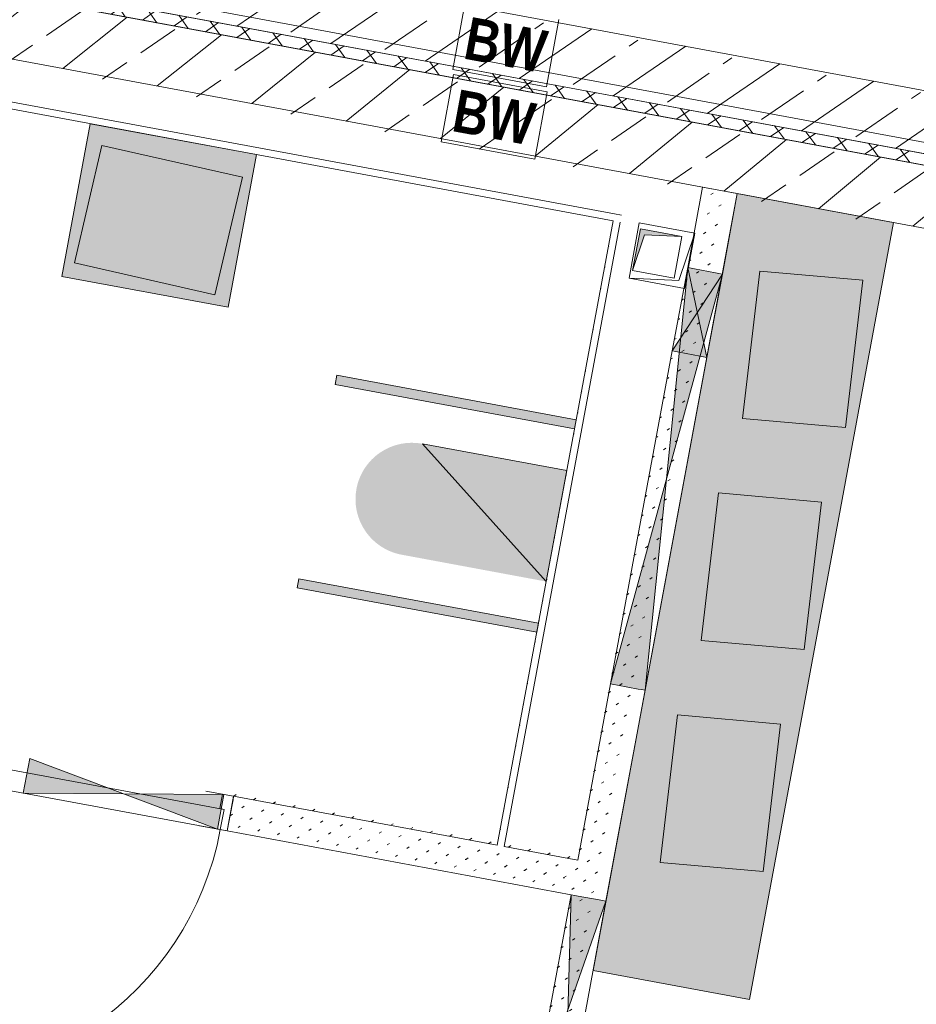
# Model space of a CAD drawing. Header units: metres. Extents: x 32353251 to 32353583, y 5707748 to 5708004.
# Tile 101 of 164: x 32353386.09 to 32353389.27, y 5707919.25 to 5707922.74. Entities that reach past the tile are written whole.
import ezdxf

# ---------------------------------------------------------------- set-up
doc = ezdxf.new("R2010")
doc.units = ezdxf.units.M
doc.header["$LTSCALE"] = 0.75
doc.linetypes.add('10417023$0$#9_Achse', pattern=[1.6, 0.00254, -1.59746])
doc.layers.get('0').update_dxf_attribs({"linetype": 'CONTINUOUS'})
for name, color, linetype, lineweight in [('10417023$0$#9_002_GES I Übersicht Erdgeschoss_1_101_Wand Aussen.A', 7, 'CONTINUOUS', 25), ('10417023$0$#9_002_GES I Übersicht Erdgeschoss_1_303_Sanitäre.A', 7, 'CONTINUOUS', 25), ('10417023$0$#9_002_GES I Übersicht Erdgeschoss_1_607b_Brandschutz 1_100', 7, 'CONTINUOUS', 25), ('10417023$0$#9_002_GES I Übersicht Erdgeschoss_1_Neubau_101_Wand Aussen.A', 7, 'CONTINUOUS', 25), ('10417023$0$#9_002_GES I Übersicht Erdgeschoss_1_Neubau_102_Wand Innen.A', 7, 'CONTINUOUS', 25), ('10417023$0$#9_002_GES I Übersicht Erdgeschoss_1_Neubau_104_Decken.A', 7, 'CONTINUOUS', 25), ('10417023$0$#9_002_GES I Übersicht Erdgeschoss_1_Neubau_202_Innenwandbekleidun', 7, 'CONTINUOUS', 25), ('10417023$0$#9_002_GES I Übersicht Erdgeschoss_1_Neubau_210_Wärmedämmung', 7, 'CONTINUOUS', 25), ('10417023$0$#9_002_GES I Übersicht Erdgeschoss_1_Neubau_303_Sanitäre.A', 7, 'CONTINUOUS', 25), ('10417023$0$Keine', 7, 'CONTINUOUS', 13)]:
    doc.layers.add(name, color=color, linetype=linetype, lineweight=lineweight)
doc.styles.add('10417023$0$Arial Narrow (bold)', font='ARIALNB.TTF')
pattern_1 = [(0, (0, 0), (0, 0.075), [0.009999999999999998, -0.06500000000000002])]
pattern_2 = [(44.99999999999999, (0, 0), (-0.1697056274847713, 0.1697056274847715), []), (44.99999999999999, (-0.08485281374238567, 0.08485281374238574), (-0.1697056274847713, 0.1697056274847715), [0.18, -0.05999999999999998])]
pattern_3 = [(45, (0, 0), (-0.03535533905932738, 0.03535533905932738), [0.01, -0.03999999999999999])]

# ---------------------------------------------------------------- blocks, each defined once
blk = doc.blocks.new('10417023$0$#9_MKO_LP5_ARC_GES_UP_00_002_P_G_modell (3D)')
at = {"layer": '10417023$0$#9_002_GES I Übersicht Erdgeschoss_1_101_Wand Aussen.A', "linetype": 'Continuous', "lineweight": 5, "true_color": 0xff0000}
h = blk.add_hatch(dxfattribs=at)
h.set_pattern_fill('#9_DÄMMUNG__HART_1_0001', color=1, style=0, pattern_type=2)
h.set_pattern_definition([(44.99999999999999, (0, 0), (-0.05656854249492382, 0.05656854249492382), []), (135.0000000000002, (0, 0), (0.05656854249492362, 0.056568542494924), [])])
h.paths.add_polyline_path([(-32353454.47117382, -5707790.519532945), (-32353477.474228, -5707790.519532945), (-32353477.474228, -5707790.55957689), (-32353469.004228, -5707790.55957689), (-32353469.004228, -5707810.39957689), (-32353468.96423227, -5707810.39957689), (-32353468.96423227, -5707790.55957689), (-32353454.47117382, -5707790.55957689)])
at = {"layer": '10417023$0$#9_002_GES I Übersicht Erdgeschoss_1_303_Sanitäre.A', "linetype": 'Continuous', "lineweight": 0, "true_color": 0xff0000}
h = blk.add_hatch(color=1, dxfattribs=at)
edge = h.paths.add_edge_path()
edge.add_line((-32353456.2563422, -5707790.999616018), (-32353456.5860113, -5707790.999631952))
edge.add_arc((-32353456.58600962, -5707791.034631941), 0.03499998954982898, 90.00274768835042, 180.0027867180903)
edge.add_line((-32353456.62100961, -5707791.034633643), (-32353456.62098593, -5707791.524633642))
edge.add_arc((-32353456.58598597, -5707791.524631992), 0.03499995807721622, 180.0027008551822, 270.0028413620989)
edge.add_line((-32353456.58598423, -5707791.55963195), (-32353456.25631513, -5707791.559616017))
edge.add_arc((-32353456.25631681, -5707791.524616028), 0.03499998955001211, 270.0027539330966, 360.0027851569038)
edge.add_line((-32353456.22131683, -5707791.524614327), (-32353456.22134051, -5707791.034614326))
edge.add_arc((-32353456.25634047, -5707791.034615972), 0.03499995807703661, 0.00269461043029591, 90.00283511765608)
h = blk.add_hatch(color=1, dxfattribs=at)
edge = h.paths.add_edge_path()
edge.add_arc((-32353458.99424341, -5707791.449648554), 0.02, 180, 270)
edge.add_line((-32353458.99424341, -5707791.469648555), (-32353458.50424341, -5707791.469648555))
edge.add_arc((-32353458.50424341, -5707791.449648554), 0.02, 270, 360)
edge.add_line((-32353458.48424341, -5707791.449648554), (-32353458.48424341, -5707791.042763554))
edge.add_arc((-32353458.50424341, -5707791.042763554), 0.02, 0, 90)
edge.add_line((-32353458.50424341, -5707791.022763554), (-32353458.99424341, -5707791.022763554))
edge.add_arc((-32353458.99424341, -5707791.042763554), 0.02, 90, 180)
edge.add_line((-32353459.01424341, -5707791.042763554), (-32353459.01424341, -5707791.449648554))
h = blk.add_hatch(color=1, dxfattribs=at)
edge = h.paths.add_edge_path()
edge.add_arc((-32353458.7476652, -5707791.112277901), 0.03, 270, 360)
edge.add_arc((-32353458.7476652, -5707791.112277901), 0.03, 0, 90)
edge.add_arc((-32353458.7476652, -5707791.112277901), 0.03, 90, 180)
edge.add_arc((-32353458.7476652, -5707791.112277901), 0.03, 180, 270)
h = blk.add_hatch(color=1, dxfattribs=at)
edge = h.paths.add_edge_path()
edge.add_arc((-32353456.55817601, -5707791.279630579), 0.0229871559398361, 0.002700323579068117, 90.00284294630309)
edge.add_arc((-32353456.55817604, -5707791.2796306), 0.02298717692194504, 90.0027668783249, 180.0027858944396)
edge.add_arc((-32353456.55817606, -5707791.279630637), 0.02298715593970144, 180.0026931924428, 270.0028334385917)
edge.add_arc((-32353456.55817603, -5707791.279630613), 0.02298717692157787, 270.0027478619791, 360.0027835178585)
h = blk.add_hatch(color=1, dxfattribs=at)
edge = h.paths.add_edge_path()
edge.add_line((-32353456.25630353, -5707791.799616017), (-32353456.58597264, -5707791.79963195))
edge.add_arc((-32353456.58597095, -5707791.83463194), 0.03499998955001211, 90.00275393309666, 180.0027867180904)
edge.add_line((-32353456.62097094, -5707791.834633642), (-32353456.62094726, -5707792.324633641))
edge.add_arc((-32353456.58594731, -5707792.324631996), 0.03499995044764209, 180.0026946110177, 270.0028476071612)
edge.add_line((-32353456.58594557, -5707792.359631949), (-32353456.25627647, -5707792.359616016))
edge.add_arc((-32353456.25627815, -5707792.324616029), 0.03499998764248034, 270.0027476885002, 360.002788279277)
edge.add_line((-32353456.22127816, -5707792.324614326), (-32353456.22130184, -5707791.834614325))
edge.add_arc((-32353456.2563018, -5707791.834615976), 0.03499995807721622, 0.002700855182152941, 90.00284136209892)
h = blk.add_hatch(color=1, dxfattribs=at)
edge = h.paths.add_edge_path()
edge.add_arc((-32353456.55813733, -5707792.079630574), 0.02298714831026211, 0.002690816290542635, 90.00285245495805)
edge.add_arc((-32353456.55813738, -5707792.079630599), 0.02298717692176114, 90.00275737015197, 180.0027858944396)
edge.add_arc((-32353456.55813741, -5707792.079630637), 0.02298714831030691, 180.0026931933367, 270.002852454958)
edge.add_arc((-32353456.55813736, -5707792.079630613), 0.02298717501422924, 270.0027478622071, 360.0027882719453)
h = blk.add_hatch(color=1, dxfattribs=at)
edge = h.paths.add_edge_path()
edge.add_line((-32353456.25626487, -5707792.599676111), (-32353456.58593397, -5707792.599692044))
edge.add_arc((-32353456.58593229, -5707792.634692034), 0.03499998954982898, 90.00274768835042, 180.0027867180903)
edge.add_line((-32353456.62093228, -5707792.634693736), (-32353456.6209086, -5707793.124693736))
edge.add_arc((-32353456.58590864, -5707793.124692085), 0.03499995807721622, 180.0027008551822, 270.0028413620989)
edge.add_line((-32353456.5859069, -5707793.159692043), (-32353456.2562378, -5707793.159676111))
edge.add_arc((-32353456.25623948, -5707793.124676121), 0.03499998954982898, 270.0027476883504, 360.0027867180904)
edge.add_line((-32353456.2212395, -5707793.124674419), (-32353456.22126318, -5707792.63467442))
edge.add_arc((-32353456.25626313, -5707792.634676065), 0.03499995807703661, 0.00269461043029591, 90.00283511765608)
h = blk.add_hatch(color=1, dxfattribs=at)
edge = h.paths.add_edge_path()
edge.add_arc((-32353456.55809867, -5707792.879690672), 0.0229871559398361, 0.002700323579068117, 90.00284294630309)
edge.add_arc((-32353456.5580987, -5707792.879690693), 0.02298717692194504, 90.0027668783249, 180.0027858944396)
edge.add_arc((-32353456.55809873, -5707792.87969073), 0.02298715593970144, 180.0026931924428, 270.0028334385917)
edge.add_arc((-32353456.55809869, -5707792.879690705), 0.02298717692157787, 270.0027478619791, 360.0027835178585)
at = {"layer": '10417023$0$#9_002_GES I Übersicht Erdgeschoss_1_Neubau_101_Wand Aussen.A', "linetype": 'Continuous', "lineweight": 5, "true_color": 0xff0000}
h = blk.add_hatch(dxfattribs=at)
h.set_pattern_fill('#9_BETON__STAHLBETON_0001', color=1, style=0, pattern_type=2)
h.set_pattern_definition(pattern_2)
h.paths.add_polyline_path([(-32353468.74423227, -5707790.779533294), (-32353454.47117372, -5707790.779568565), (-32353454.47117372, -5707790.559568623), (-32353468.74423227, -5707790.559533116)])
at = {"layer": '10417023$0$#9_002_GES I Übersicht Erdgeschoss_1_Neubau_102_Wand Innen.A', "linetype": 'Continuous', "lineweight": 5, "true_color": 0xff0000}
h = blk.add_hatch(dxfattribs=at)
h.set_pattern_fill('#9_BETON__STAHLBETON_0001', color=1, style=0, pattern_type=2)
h.set_pattern_definition(pattern_2)
h.paths.add_polyline_path([(-32353477.474228, -5707790.51957689), (-32353454.69117382, -5707790.51957689), (-32353454.69117382, -5707790.29957689), (-32353477.474228, -5707790.29957689)])
at = {"layer": '10417023$0$#9_002_GES I Übersicht Erdgeschoss_1_Neubau_102_Wand Innen.A', "linetype": 'Continuous', "lineweight": 13, "true_color": 0xff0000}
h = blk.add_hatch(dxfattribs=at)
h.set_pattern_fill('#9_GIPS_0001', color=1, style=0, pattern_type=2)
h.set_pattern_definition(pattern_3)
h.paths.add_polyline_path([(-32353456.87420931, -5707794.04660439), (-32353456.86170932, -5707794.046604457), (-32353456.86168739, -5707790.779639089), (-32353456.87418738, -5707790.779639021)])
at = {"layer": '10417023$0$#9_002_GES I Übersicht Erdgeschoss_1_Neubau_102_Wand Innen.A', "linetype": 'Continuous', "lineweight": 13, "true_color": 0x1f1f1f}
h = blk.add_hatch(dxfattribs=at)
h.set_pattern_fill('#9_GIPS_0001', color=250, style=0, pattern_type=2)
h.set_pattern_definition(pattern_3)
h.paths.add_polyline_path([(-32353456.8616874, -5707790.779639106), (-32353456.86170933, -5707794.046604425), (-32353456.84920934, -5707794.046604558), (-32353456.84918741, -5707790.779639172)])
at = {"layer": '10417023$0$#9_002_GES I Übersicht Erdgeschoss_1_Neubau_102_Wand Innen.A', "linetype": 'Continuous', "lineweight": 13, "true_color": 0xff0000}
h = blk.add_hatch(dxfattribs=at)
h.set_pattern_fill('#9_GIPS_0001', color=1, style=0, pattern_type=2)
h.set_pattern_definition(pattern_3)
h.paths.add_polyline_path([(-32353456.8491874, -5707790.77963919), (-32353456.84920932, -5707794.046604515), (-32353456.77420933, -5707794.046605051), (-32353456.7741874, -5707790.779639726)])
h = blk.add_hatch(dxfattribs=at)
h.set_pattern_fill('#9_GIPS_0001', color=1, style=0, pattern_type=2)
h.set_pattern_definition(pattern_3)
h.paths.add_polyline_path([(-32353456.7741874, -5707790.779639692), (-32353456.77420933, -5707794.046605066), (-32353456.76170933, -5707794.046605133), (-32353456.7616874, -5707790.779639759)])
h = blk.add_hatch(dxfattribs=at)
h.set_pattern_fill('#9_GIPS_0001', color=1, style=0, pattern_type=2)
h.set_pattern_definition(pattern_3)
h.paths.add_polyline_path([(-32353456.76168739, -5707790.779639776), (-32353456.76170932, -5707794.046605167), (-32353456.74920932, -5707794.046605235), (-32353456.74918739, -5707790.779639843)])
h = blk.add_hatch(dxfattribs=at)
h.set_pattern_fill('#9_GIPS_0001', color=1, style=0, pattern_type=2)
h.set_pattern_definition(pattern_3)
h.paths.add_polyline_path([(-32353458.11427959, -5707793.217325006), (-32353458.11428008, -5707793.229824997), (-32353456.8742038, -5707793.229872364), (-32353456.87420373, -5707793.217372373)])
at = {"layer": '10417023$0$#9_002_GES I Übersicht Erdgeschoss_1_Neubau_102_Wand Innen.A', "linetype": 'Continuous', "lineweight": 13, "true_color": 0x1f1f1f}
h = blk.add_hatch(dxfattribs=at)
h.set_pattern_fill('#9_GIPS_0001', color=250, style=0, pattern_type=2)
h.set_pattern_definition(pattern_3)
h.paths.add_polyline_path([(-32353458.1142796, -5707793.217325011), (-32353456.87420372, -5707793.217372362), (-32353456.87420365, -5707793.204872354), (-32353458.11427912, -5707793.204825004)])
at = {"layer": '10417023$0$#9_002_GES I Übersicht Erdgeschoss_1_Neubau_102_Wand Innen.A', "linetype": 'Continuous', "lineweight": 13, "true_color": 0xff0000}
h = blk.add_hatch(dxfattribs=at)
h.set_pattern_fill('#9_GIPS_0001', color=1, style=0, pattern_type=2)
h.set_pattern_definition(pattern_3)
h.paths.add_polyline_path([(-32353458.11428009, -5707793.229825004), (-32353458.11428292, -5707793.304825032), (-32353456.87420433, -5707793.304872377), (-32353456.87420382, -5707793.229872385)])
at = {"layer": '10417023$0$#9_002_GES I Übersicht Erdgeschoss_1_Neubau_102_Wand Innen.A', "linetype": 'Continuous', "lineweight": 13, "true_color": 0x1f1f1f}
h = blk.add_hatch(dxfattribs=at)
h.set_pattern_fill('#9_GIPS_0001', color=250, style=0, pattern_type=2)
h.set_pattern_definition(pattern_3)
h.paths.add_polyline_path([(-32353458.11428342, -5707793.317325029), (-32353458.1142839, -5707793.329825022), (-32353456.87420448, -5707793.329872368), (-32353456.8742044, -5707793.317372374)])
h = blk.add_hatch(dxfattribs=at)
h.set_pattern_fill('#9_GIPS_0001', color=250, style=0, pattern_type=2)
h.set_pattern_definition(pattern_3)
h.paths.add_polyline_path([(-32353458.11428341, -5707793.317325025), (-32353456.87420439, -5707793.317372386), (-32353456.87420432, -5707793.304872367), (-32353458.11428293, -5707793.304825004)])
at = {"layer": '10417023$0$#9_002_GES I Übersicht Erdgeschoss_1_Neubau_202_Innenwandbekleidun', "linetype": 'Continuous', "lineweight": 5}
h = blk.add_hatch(dxfattribs=at)
h.set_pattern_fill('#9_GIPSKARTON_0001', style=0, pattern_type=2)
h.set_pattern_definition(pattern_1)
h.paths.add_polyline_path([(-32353459.47419406, -5707790.929648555), (-32353459.47419406, -5707790.954648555), (-32353457.16442595, -5707790.954648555), (-32353457.16442844, -5707790.929648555)])
h = blk.add_hatch(dxfattribs=at)
h.set_pattern_fill('#9_GIPSKARTON_0001', style=0, pattern_type=2)
h.set_pattern_definition(pattern_1)
h.paths.add_polyline_path([(-32353457.16442844, -5707790.929649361), (-32353457.1642024, -5707793.204861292), (-32353457.1392024, -5707793.204862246), (-32353457.13942844, -5707790.929646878)])
at = {"layer": '10417023$0$#9_002_GES I Übersicht Erdgeschoss_1_Neubau_303_Sanitäre.A', "linetype": 'Continuous', "lineweight": 0, "true_color": 0xff0000}
h = blk.add_hatch(color=1, dxfattribs=at)
edge = h.paths.add_edge_path()
edge.add_arc((-32353457.68531923, -5707792.054627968), 0.2000020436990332, 89.74098241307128, 180)
edge.add_arc((-32353457.68531923, -5707792.054627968), 0.2000020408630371, 180, 270.2590186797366)
edge.add_line((-32353457.68441508, -5707792.254627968), (-32353457.16431667, -5707792.254627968))
edge.add_line((-32353457.16431667, -5707792.254627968), (-32353457.16431667, -5707791.854627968))
edge.add_line((-32353457.16431667, -5707791.854627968), (-32353457.68441508, -5707791.854627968))
at = {"layer": '10417023$0$#9_002_GES I Übersicht Erdgeschoss_1_101_Wand Aussen.A', "color": 1, "linetype": 'Continuous', "lineweight": 18, "true_color": 0xff0000, "flags": 128}
blk.add_lwpolyline([(-32353454.47117382, -5707790.519532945), (-32353454.47117382, -5707790.55957689), (-32353468.96423227, -5707790.55957689), (-32353468.96423227, -5707810.39957689), (-32353469.004228, -5707810.39957689), (-32353469.004228, -5707790.55957689), (-32353477.474228, -5707790.55957689), (-32353477.474228, -5707790.519532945)], close=True, dxfattribs=at)
at = {"layer": '10417023$0$#9_002_GES I Übersicht Erdgeschoss_1_303_Sanitäre.A', "color": 1, "linetype": 'Continuous', "lineweight": 13, "true_color": 0xff0000, "flags": 128}
for points in [[(-32353456.2563422, -5707790.999616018), (-32353456.62100961, -5707791.034633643), (-32353456.58598423, -5707791.55963195), (-32353456.22131683, -5707791.524614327)], [(-32353459.01424341, -5707791.449648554), (-32353458.99424341, -5707791.022763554), (-32353458.48424341, -5707791.042763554), (-32353458.50424341, -5707791.469648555)], [(-32353457.16431667, -5707791.704614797), (-32353458.02737961, -5707791.704614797), (-32353458.02737961, -5707791.671616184), (-32353457.16431667, -5707791.671616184)], [(-32353456.25630353, -5707791.799616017), (-32353456.62097094, -5707791.834633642), (-32353456.58594557, -5707792.359631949), (-32353456.22127816, -5707792.324614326)], [(-32353457.16431667, -5707792.404614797), (-32353458.02737961, -5707792.404614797), (-32353458.02737961, -5707792.437616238), (-32353457.16431667, -5707792.437616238)], [(-32353456.25626487, -5707792.599676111), (-32353456.62093228, -5707792.634693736), (-32353456.5859069, -5707793.159692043), (-32353456.2212395, -5707793.124674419)]]:
    blk.add_lwpolyline(points, close=True, dxfattribs=at)
at = {"layer": '10417023$0$#9_002_GES I Übersicht Erdgeschoss_1_303_Sanitäre.A', "color": 1, "linetype": 'Continuous', "true_color": 0xff0000}
for points in [[(-32353457.16431667, -5707791.704614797), (-32353457.16431667, -5707791.671616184), (-32353458.02737961, -5707791.704614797), (-32353458.02737961, -5707791.671616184)], [(-32353457.16431667, -5707792.404614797), (-32353458.02737961, -5707792.404614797), (-32353457.16431667, -5707792.437616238), (-32353458.02737961, -5707792.437616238)]]:
    blk.add_solid(points, dxfattribs=at)
at = {"layer": '10417023$0$#9_002_GES I Übersicht Erdgeschoss_1_607b_Brandschutz 1_100', "color": 1, "linetype": 'Continuous', "lineweight": 13, "true_color": 0xff0000}
for p, q in [((-32353457.82122771, -5707790.288253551), (-32353457.82122771, -5707790.530901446)), ((-32353457.48372623, -5707790.530901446), (-32353457.48372623, -5707790.288253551)), ((-32353457.82122771, -5707790.530901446), (-32353457.48372623, -5707790.530901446)), ((-32353457.47749553, -5707790.548236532), (-32353457.81499557, -5707790.548236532)), ((-32353457.81499557, -5707790.548236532), (-32353457.81499557, -5707790.790884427)), ((-32353457.47749553, -5707790.790884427), (-32353457.47749553, -5707790.548236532)), ((-32353457.81499557, -5707790.790884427), (-32353457.47749553, -5707790.790884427))]:
    blk.add_line(p, q, dxfattribs=at)
at = {"layer": '10417023$0$#9_002_GES I Übersicht Erdgeschoss_1_Neubau_101_Wand Aussen.A', "color": 1, "linetype": 'Continuous', "lineweight": 18, "true_color": 0xff0000}
for p, q in [((-32353454.47117382, -5707790.559568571), (-32353468.96423227, -5707790.559532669)), ((-32353468.74423227, -5707790.779533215), (-32353454.47117382, -5707790.779568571))]:
    blk.add_line(p, q, dxfattribs=at)
at = {"layer": '10417023$0$#9_002_GES I Übersicht Erdgeschoss_1_Neubau_102_Wand Innen.A', "color": 1, "linetype": 'Continuous', "lineweight": 18, "true_color": 0xff0000}
for p, q in [((-32353454.69117382, -5707790.29957689), (-32353469.824228, -5707790.29957689)), ((-32353469.824228, -5707790.51957689), (-32353454.69117382, -5707790.51957689))]:
    blk.add_line(p, q, dxfattribs=at)
at = {"layer": '10417023$0$#9_002_GES I Übersicht Erdgeschoss_1_Neubau_102_Wand Innen.A', "color": 1, "linetype": 'Continuous', "lineweight": 13, "true_color": 0xff0000}
for p, q in [((-32353456.87418738, -5707790.779639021), (-32353456.87418933, -5707791.069562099)), ((-32353456.74918738, -5707790.779639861), (-32353456.87418738, -5707790.779639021)), ((-32353456.74918933, -5707791.069562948), (-32353456.74918738, -5707790.779639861)), ((-32353456.7491895, -5707791.069562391), (-32353456.87419903, -5707792.569562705)), ((-32353456.7491895, -5707791.069562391), (-32353456.87419181, -5707791.369562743)), ((-32353456.87418933, -5707791.069562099), (-32353456.87419132, -5707791.369562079)), ((-32353456.86168934, -5707791.069562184), (-32353456.87418933, -5707791.069562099)), ((-32353456.87418892, -5707791.069562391), (-32353456.7491996, -5707792.569562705)), ((-32353456.87418892, -5707791.069562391), (-32353456.74919094, -5707791.369562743)), ((-32353456.84918936, -5707791.069562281), (-32353456.86168934, -5707791.069562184)), ((-32353456.77418933, -5707791.069562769), (-32353456.84918936, -5707791.069562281)), ((-32353456.76168935, -5707791.069562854), (-32353456.77418933, -5707791.069562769)), ((-32353456.74918932, -5707791.069562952), (-32353456.76168935, -5707791.069562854)), ((-32353456.74919132, -5707791.369562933), (-32353456.74918932, -5707791.069562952)), ((-32353456.87419134, -5707791.369562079), (-32353456.87419941, -5707792.569562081)), ((-32353456.87419132, -5707791.369562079), (-32353456.86169134, -5707791.369562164)), ((-32353456.86169134, -5707791.369562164), (-32353456.84919136, -5707791.369562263)), ((-32353456.84919136, -5707791.369562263), (-32353456.77419133, -5707791.36956275)), ((-32353456.77419133, -5707791.36956275), (-32353456.76169135, -5707791.369562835)), ((-32353456.76169135, -5707791.369562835), (-32353456.74919132, -5707791.369562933)), ((-32353456.7491994, -5707792.569562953), (-32353456.74919133, -5707791.369562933)), ((-32353456.87419939, -5707792.569562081), (-32353456.87420365, -5707793.204872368)), ((-32353456.87419941, -5707792.569562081), (-32353456.86169942, -5707792.569562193)), ((-32353456.86169942, -5707792.569562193), (-32353456.84919944, -5707792.569562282)), ((-32353456.84919944, -5707792.569562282), (-32353456.77419941, -5707792.569562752)), ((-32353456.77419941, -5707792.569562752), (-32353456.76169939, -5707792.569562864)), ((-32353456.76169939, -5707792.569562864), (-32353456.7491994, -5707792.569562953)), ((-32353456.74920448, -5707793.329873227), (-32353456.74919939, -5707792.569562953)), ((-32353458.84919917, -5707793.329797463), (-32353458.14919402, -5707793.204824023)), ((-32353458.84919407, -5707793.204796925), (-32353458.84919884, -5707793.329796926)), ((-32353458.8491934, -5707793.204796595), (-32353458.14919835, -5707793.329823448)), ((-32353458.15427848, -5707793.204824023), (-32353458.15428137, -5707793.256823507)), ((-32353458.11427844, -5707793.204825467), (-32353458.15427848, -5707793.204824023)), ((-32353458.14919884, -5707793.329823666), (-32353458.14919407, -5707793.204823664)), ((-32353458.11428421, -5707793.329824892), (-32353458.11427844, -5707793.204825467)), ((-32353458.11427988, -5707793.217324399), (-32353458.11427844, -5707793.204825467)), ((-32353458.11427988, -5707793.217324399), (-32353458.11427844, -5707793.204825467)), ((-32353458.11427988, -5707793.217324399), (-32353458.11427844, -5707793.204825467)), ((-32353458.11427988, -5707793.229824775), (-32353458.11427988, -5707793.217324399)), ((-32353458.11427988, -5707793.229824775), (-32353458.11427988, -5707793.217324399)), ((-32353458.11427988, -5707793.229824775), (-32353458.11427988, -5707793.217324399)), ((-32353457.1642024, -5707793.204861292), (-32353458.1142791, -5707793.204825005)), ((-32353456.87420365, -5707793.204872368), (-32353457.1392024, -5707793.204862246)), ((-32353458.11428276, -5707793.304825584), (-32353458.11427988, -5707793.229824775)), ((-32353458.11428276, -5707793.304825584), (-32353458.11427988, -5707793.229824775)), ((-32353458.11428276, -5707793.304825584), (-32353458.11427988, -5707793.229824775)), ((-32353458.13928063, -5707793.256823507), (-32353459.22428118, -5707793.256783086)), ((-32353458.15428137, -5707793.256823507), (-32353458.13928063, -5707793.256823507)), ((-32353458.13928063, -5707793.256823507), (-32353458.13928352, -5707793.329823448)), ((-32353458.13928352, -5707793.329823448), (-32353458.13928063, -5707793.256823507)), ((-32353458.11428421, -5707793.329824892), (-32353458.11428276, -5707793.317324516)), ((-32353458.11428421, -5707793.329824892), (-32353458.11428276, -5707793.317324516)), ((-32353458.11428421, -5707793.329824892), (-32353458.11428276, -5707793.317324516)), ((-32353458.11428276, -5707793.317324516), (-32353458.11428276, -5707793.304825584)), ((-32353458.11428276, -5707793.317324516), (-32353458.11428276, -5707793.304825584)), ((-32353458.11428276, -5707793.317324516), (-32353458.11428276, -5707793.304825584)), ((-32353459.22428406, -5707793.329783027), (-32353458.13928352, -5707793.329823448)), ((-32353458.13928352, -5707793.329823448), (-32353458.11428421, -5707793.329824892)), ((-32353458.11428389, -5707793.329825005), (-32353456.87420448, -5707793.329872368)), ((-32353456.8742045, -5707793.329872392), (-32353456.87420929, -5707794.046604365)), ((-32353456.74920394, -5707793.329872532), (-32353456.87420913, -5707794.129872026)), ((-32353456.8742048, -5707793.329872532), (-32353456.74920971, -5707794.129873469)), ((-32353456.86170452, -5707793.329872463), (-32353456.8742045, -5707793.329872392)), ((-32353456.84920454, -5707793.329872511), (-32353456.86170452, -5707793.329872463)), ((-32353456.7742045, -5707793.329873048), (-32353456.84920454, -5707793.329872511)), ((-32353456.76170453, -5707793.329873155), (-32353456.7742045, -5707793.329873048)), ((-32353456.74920451, -5707793.329873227), (-32353456.76170453, -5707793.329873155)), ((-32353456.7492093, -5707794.046605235), (-32353456.74920451, -5707793.329873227))]:
    blk.add_line(p, q, dxfattribs=at)
at = {"layer": '10417023$0$#9_002_GES I Übersicht Erdgeschoss_1_Neubau_102_Wand Innen.A', "color": 1, "linetype": '10417023$0$#9_Achse', "lineweight": 13, "true_color": 0xff0000}
for p, q in [((-32353458.11427844, -5707793.204825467), (-32353459.24927904, -5707793.204782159)), ((-32353458.11428421, -5707793.329824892), (-32353459.24928337, -5707793.329781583))]:
    blk.add_line(p, q, dxfattribs=at)
at = {"layer": '10417023$0$#9_002_GES I Übersicht Erdgeschoss_1_Neubau_102_Wand Innen.A', "color": 1, "linetype": 'Continuous', "lineweight": 13, "true_color": 0xff0000}
blk.add_arc((-32353459.2242839, -5707793.329782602), 1.085000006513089, 269.9978121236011, 359.9978112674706, dxfattribs=at)
at = {"layer": '10417023$0$#9_002_GES I Übersicht Erdgeschoss_1_Neubau_102_Wand Innen.A', "color": 1, "linetype": 'Continuous', "true_color": 0xff0000}
for points in [[(-32353456.74918932, -5707791.06956295), (-32353456.87418933, -5707791.069562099), (-32353456.81169032, -5707791.21956252)], [(-32353456.74918932, -5707791.069562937), (-32353456.87418932, -5707791.069562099), (-32353456.81169437, -5707791.819562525)], [(-32353456.74919132, -5707791.369562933), (-32353456.81169032, -5707791.21956252), (-32353456.87419132, -5707791.369562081)], [(-32353456.7491994, -5707792.569562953), (-32353456.81169435, -5707791.819562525), (-32353456.87419941, -5707792.569562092)], [(-32353458.84919407, -5707793.204796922), (-32353458.84919884, -5707793.329796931), (-32353458.49919645, -5707793.26731029)], [(-32353458.14919407, -5707793.204823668), (-32353458.49919645, -5707793.2673103), (-32353458.14919884, -5707793.329823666)], [(-32353456.74920451, -5707793.329873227), (-32353456.8742045, -5707793.329872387), (-32353456.81170717, -5707793.729872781)]]:
    blk.add_solid(points, dxfattribs=at)
at = {"layer": '10417023$0$#9_002_GES I Übersicht Erdgeschoss_1_Neubau_104_Decken.A', "color": 1, "linetype": 'Continuous', "lineweight": 13, "true_color": 0xff0000}
for p, q in [((-32353456.91428738, -5707790.964720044), (-32353457.06428738, -5707790.964720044)), ((-32353457.06428738, -5707790.964720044), (-32353457.06428738, -5707791.114720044)), ((-32353457.06428731, -5707791.114720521), (-32353457.04553747, -5707790.983470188)), ((-32353457.04553747, -5707790.983470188), (-32353456.91428714, -5707790.964720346)), ((-32353456.91428738, -5707791.114720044), (-32353456.91428738, -5707790.964720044)), ((-32353457.06428738, -5707791.114720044), (-32353456.91428738, -5707791.114720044))]:
    blk.add_line(p, q, dxfattribs=at)
at = {"layer": '10417023$0$#9_002_GES I Übersicht Erdgeschoss_1_Neubau_104_Decken.A', "color": 1, "linetype": 'Continuous', "lineweight": 13, "true_color": 0xff0000, "flags": 128}
for points in [[(-32353499.24365664, -5707781.952985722), (-32353499.24365668, -5707777.242828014), (-32353491.34430819, -5707777.240905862), (-32353491.34429377, -5707777.249004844), (-32353488.711808, -5707777.242914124), (-32353474.36909785, -5707777.203502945), (-32353467.58052395, -5707777.184627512), (-32353458.71420428, -5707777.159975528), (-32353458.7142043, -5707776.82162203), (-32353452.08528951, -5707776.852814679), (-32353452.08528951, -5707777.242828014), (-32353452.08528951, -5707779.426313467), (-32353449.88417032, -5707779.426313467), (-32353449.88417032, -5707779.646313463), (-32353454.47117382, -5707779.646313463), (-32353454.47117382, -5707790.51957689), (-32353496.34426422, -5707790.51957689), (-32353496.34426422, -5707785.84991685), (-32353499.24365677, -5707785.84991685)], [(-32353491.64409519, -5707777.192828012), (-32353499.24365668, -5707777.192828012), (-32353499.24365668, -5707790.51957689), (-32353454.47117381, -5707790.51957689), (-32353454.47117381, -5707779.376313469), (-32353454.47117381, -5707776.841971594), (-32353458.7151397, -5707776.821626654), (-32353458.71420428, -5707777.159982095), (-32353462.62409527, -5707777.170791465), (-32353462.62409527, -5707788.759576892), (-32353491.64409519, -5707788.759576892)], [(-32353468.96423227, -5707790.479532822), (-32353468.96423227, -5707797.304576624), (-32353460.53922811, -5707797.304576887), (-32353460.53922811, -5707797.229576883), (-32353452.62422799, -5707797.229577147), (-32353451.27397855, -5707797.229576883), (-32353451.27397855, -5707790.47953124), (-32353467.78422802, -5707790.479532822), (-32353467.82422806, -5707790.479532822)], [(-32353468.9644006, -5707812.749292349), (-32353468.96423227, -5707810.39957689), (-32353468.96423227, -5707807.119576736), (-32353468.96423227, -5707797.22957689), (-32353468.96423227, -5707790.55957689), (-32353454.47117382, -5707790.55957689), (-32353442.504228, -5707790.559574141), (-32353442.504228, -5707812.74957689)]]:
    blk.add_lwpolyline(points, close=True, dxfattribs=at)
at = {"layer": '10417023$0$#9_002_GES I Übersicht Erdgeschoss_1_Neubau_104_Decken.A', "color": 1, "linetype": 'Continuous', "true_color": 0xff0000}
blk.add_solid([(-32353457.06428738, -5707791.114720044), (-32353457.04553738, -5707790.983470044), (-32353457.06428738, -5707790.964720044), (-32353456.91428738, -5707790.964720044)], dxfattribs=at)
at = {"layer": '10417023$0$#9_002_GES I Übersicht Erdgeschoss_1_Neubau_202_Innenwandbekleidun', "color": 1, "linetype": 'Continuous', "lineweight": 13, "true_color": 0xff0000}
for p, q in [((-32353457.16442844, -5707790.929648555), (-32353459.47419406, -5707790.929648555)), ((-32353457.13942844, -5707790.929646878), (-32353457.16442844, -5707790.929649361)), ((-32353459.47419406, -5707790.954648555), (-32353457.16442595, -5707790.954648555)), ((-32353457.16442595, -5707790.954648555), (-32353457.1642024, -5707793.204861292)), ((-32353457.1392024, -5707793.204862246), (-32353457.13942595, -5707790.954648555))]:
    blk.add_line(p, q, dxfattribs=at)
at = {"layer": '10417023$0$#9_002_GES I Übersicht Erdgeschoss_1_Neubau_210_Wärmedämmung', "color": 1, "linetype": 'Continuous', "lineweight": 13, "true_color": 0xff0000}
for p, q in [((-32353456.87181021, -5707790.94464564), (-32353457.07181021, -5707790.94464564)), ((-32353457.07181021, -5707790.94464564), (-32353457.07181021, -5707791.14464564)), ((-32353456.87180982, -5707790.944645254), (-32353456.89681057, -5707791.119646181)), ((-32353456.87181021, -5707791.14464564), (-32353456.87181021, -5707790.94464564)), ((-32353456.89681057, -5707791.119646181), (-32353457.07181006, -5707791.144645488)), ((-32353457.07181021, -5707791.14464564), (-32353456.87181021, -5707791.14464564))]:
    blk.add_line(p, q, dxfattribs=at)
at = {"layer": '10417023$0$#9_002_GES I Übersicht Erdgeschoss_1_Neubau_303_Sanitäre.A', "color": 1, "linetype": 'Continuous', "lineweight": 13, "true_color": 0xff0000, "flags": 128}
for points in [[(-32353456.18605208, -5707793.579625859), (-32353456.74905206, -5707793.579653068), (-32353456.74918738, -5707790.779639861), (-32353456.18618741, -5707790.77961265)], [(-32353459.04924341, -5707791.504648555), (-32353459.04924341, -5707790.954648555), (-32353458.44924341, -5707790.954648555), (-32353458.44924341, -5707791.504648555)], [(-32353457.68441508, -5707791.854627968), (-32353457.16431667, -5707791.854627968), (-32353457.16431667, -5707792.254627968)]]:
    blk.add_lwpolyline(points, close=True, dxfattribs=at)
at = {"layer": '10417023$0$#9_002_GES I Übersicht Erdgeschoss_1_Neubau_303_Sanitäre.A', "color": 1, "linetype": 'Continuous', "true_color": 0xff0000}
for points in [[(-32353456.18605208, -5707793.579625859), (-32353456.18618741, -5707790.77961265), (-32353456.74905206, -5707793.579653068), (-32353456.74918738, -5707790.779639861)], [(-32353459.04924341, -5707791.504648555), (-32353458.44924341, -5707791.504648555), (-32353459.04924341, -5707790.954648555), (-32353458.44924341, -5707790.954648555)]]:
    blk.add_solid(points, dxfattribs=at)
at = {"layer": '10417023$0$#9_002_GES I Übersicht Erdgeschoss_1_607b_Brandschutz 1_100', "color": 1, "true_color": 0xff0000, "char_height": 0.1502737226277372, "attachment_point": 5, "line_spacing_factor": 1.002187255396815, "style": '10417023$0$Arial Narrow (bold)'}
for insert in [(-32353457.65247736, -5707790.41098956), (-32353457.64624534, -5707790.670973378)]:
    blk.add_mtext('BW ', dxfattribs=dict(at, insert=insert))
blk = doc.blocks.new('10417023$0$2_MKO_LP5_LAN_GES_UP_00_002_V_A (3D)')
at = {"layer": '10417023$0$Keine'}
blk.add_blockref('10417023$0$#9_MKO_LP5_ARC_GES_UP_00_002_P_G_modell (3D)', (0, 0), dxfattribs=at)
blk = doc.blocks.new('10417023')
at = {"layer": '10417023$0$Keine', "rotation": 349.4819372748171}
blk.add_blockref('10417023$0$2_MKO_LP5_LAN_GES_UP_00_002_V_A (3D)', (65205154.93137175, 5413829.557758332), dxfattribs=at)

msp = doc.modelspace()

# ---------------------------------------------------------------- block references
msp.add_blockref('10417023', (0, 0))

doc.saveas('drawing.dxf')
